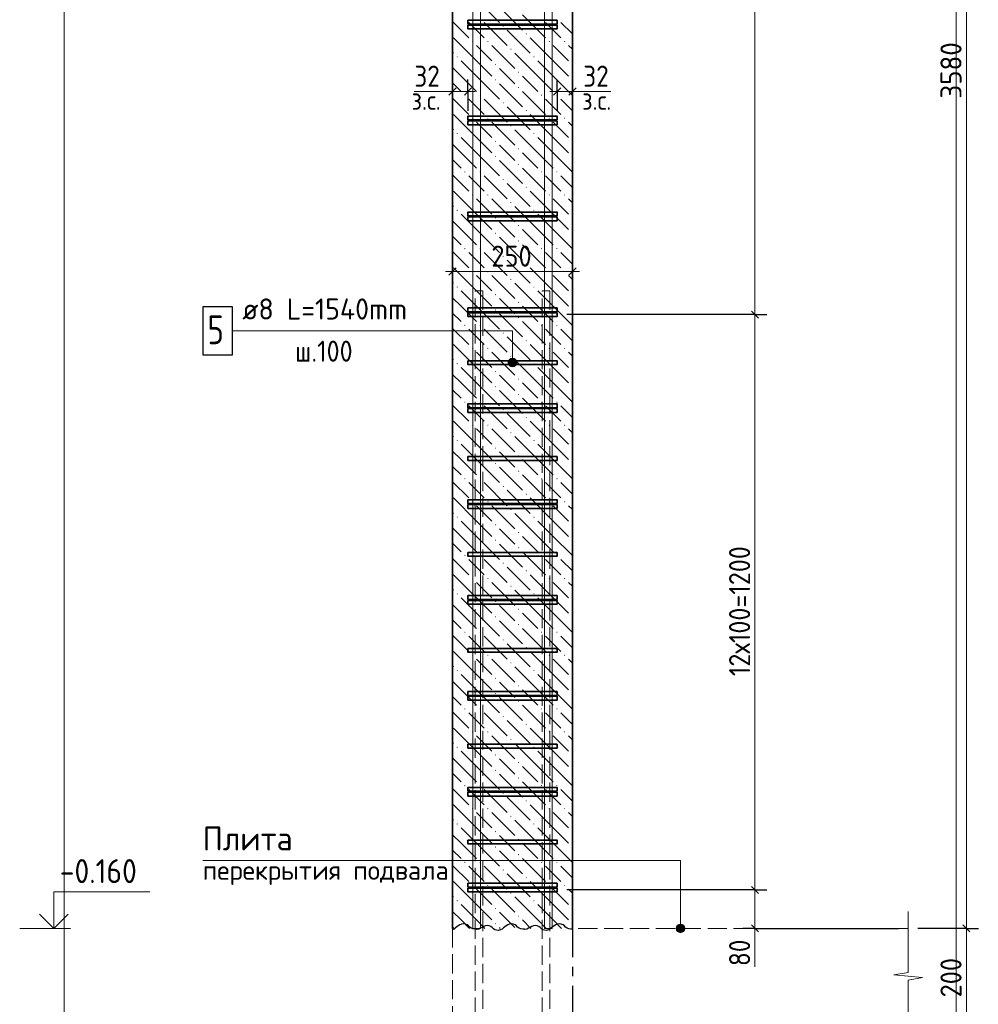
# Model space of a CAD drawing. Header units: millimetres. Extents: x 0 to 42000, y 0 to 29700.
# Tile 4 of 12: x 11348 to 21343, y 5259 to 15527. Entities that reach past the tile are written whole.
import ezdxf

# ---------------------------------------------------------------- set-up
doc = ezdxf.new("R2010")
doc.units = ezdxf.units.MM
doc.linetypes.add('______2', pattern=[270, 200, -70])
doc.linetypes.add('______5', pattern=[1100, 800, -100, 100, -100])
for name, color, linetype, lineweight in [('S1 Продольная арматура', 52, 'Continuous', 25), ('Standard', 7, 'Continuous', 25), ('Выпуски арматуры Г-обр.', 52, 'Continuous', 25), ('ЖБ Перекрытие верхний уровень', 7, 'Continuous', 18), ('Затяжка', 52, 'Continuous', 25), ('Оси', 7, '______5', 13), ('Позиционная метка диаметр_ шаг', 7, 'Continuous', 13), ('Позиционная метка линия выноска', 7, 'Continuous', 13), ('Примечания', 7, 'Continuous', 13), ('Размерная выноска', 7, 'Continuous', 13), ('Размерная линия_ общее', 7, 'Continuous', 13), ('Хомут', 52, 'Continuous', 25)]:
    doc.layers.add(name, color=color, linetype=linetype, lineweight=lineweight)
doc.layers.add('ЖБ Пилон', color=7, linetype='______2', lineweight=13, true_color=0xa0a0a0)
doc.styles.add('ISOCPEUR', font='txt')

msp = doc.modelspace()

# ---------------------------------------------------------------- hatches: boundary and pattern name
at = {"layer": 'ЖБ Пилон', "linetype": 'Continuous', "lineweight": 18, "transparency": 33554687}
for points in [[(16383, 15459), (16390, 15466), (16396, 15459), (16390, 15453)], [(16063, 15299), (16070, 15306), (16076, 15299), (16070, 15293)], [(16223, 15299), (16230, 15306), (16236, 15299), (16230, 15293)], [(16623, 15379), (16630, 15386), (16636, 15379), (16630, 15373)], [(16863, 15299), (16870, 15306), (16876, 15299), (16870, 15293)], [(17023, 15299), (17030, 15306), (17036, 15299), (17030, 15293)], [(16463, 15219), (16470, 15226), (16476, 15219), (16470, 15213)], [(15903, 15139), (15910, 15146), (15916, 15139), (15910, 15133)], [(16703, 15139), (16710, 15146), (16716, 15139), (16710, 15133)], [(16303, 15059), (16310, 15066), (16316, 15059), (16310, 15053)], [(17103, 15059), (17110, 15066), (17111, 15064), (17111, 15054), (17110, 15053)], [(16303, 14899), (16310, 14906), (16316, 14899), (16310, 14893)], [(16543, 14979), (16550, 14986), (16556, 14979), (16550, 14973)], [(17103, 14899), (17110, 14906), (17111, 14904), (17111, 14894), (17110, 14893)], [(16543, 14819), (16550, 14826), (16556, 14819), (16550, 14813)], [(15983, 14739), (15990, 14746), (15996, 14739), (15990, 14733)], [(16143, 14739), (16150, 14746), (16156, 14739), (16150, 14733)], [(16783, 14739), (16790, 14746), (16796, 14739), (16790, 14733)], [(16943, 14739), (16950, 14746), (16956, 14739), (16950, 14733)], [(16383, 14659), (16390, 14666), (16396, 14659), (16390, 14653)], [(16623, 14579), (16630, 14586), (16636, 14579), (16630, 14573)], [(16063, 14499), (16070, 14506), (16076, 14499), (16070, 14493)], [(16223, 14499), (16230, 14506), (16236, 14499), (16230, 14493)], [(16863, 14499), (16870, 14506), (16876, 14499), (16870, 14493)], [(17023, 14499), (17030, 14506), (17036, 14499), (17030, 14493)], [(16463, 14419), (16470, 14426), (16476, 14419), (16470, 14413)], [(15903, 14339), (15910, 14346), (15916, 14339), (15910, 14333)], [(16703, 14339), (16710, 14346), (16716, 14339), (16710, 14333)], [(16303, 14259), (16310, 14266), (16316, 14259), (16310, 14253)], [(16543, 14179), (16550, 14186), (16556, 14179), (16550, 14173)], [(17103, 14259), (17110, 14266), (17111, 14264), (17111, 14254), (17110, 14253)], [(16303, 14099), (16310, 14106), (16316, 14099), (16310, 14093)], [(17103, 14099), (17110, 14106), (17111, 14104), (17111, 14094), (17110, 14093)], [(16543, 14019), (16550, 14026), (16556, 14019), (16550, 14013)], [(15983, 13939), (15990, 13946), (15996, 13939), (15990, 13933)], [(16143, 13939), (16150, 13946), (16156, 13939), (16150, 13933)], [(16383, 13859), (16390, 13866), (16396, 13859), (16390, 13853)], [(16783, 13939), (16790, 13946), (16796, 13939), (16790, 13933)], [(16943, 13939), (16950, 13946), (16956, 13939), (16950, 13933)], [(16623, 13779), (16630, 13786), (16636, 13779), (16630, 13773)], [(16063, 13699), (16070, 13706), (16076, 13699), (16070, 13693)], [(16223, 13699), (16230, 13706), (16236, 13699), (16230, 13693)], [(16863, 13699), (16870, 13706), (16876, 13699), (16870, 13693)], [(17023, 13699), (17030, 13706), (17036, 13699), (17030, 13693)], [(16463, 13619), (16470, 13626), (16476, 13619), (16470, 13613)], [(15903, 13539), (15910, 13546), (15916, 13539), (15910, 13533)], [(16303, 13459), (16310, 13466), (16316, 13459), (16310, 13453)], [(16703, 13539), (16710, 13546), (16716, 13539), (16710, 13533)], [(17103, 13459), (17110, 13466), (17111, 13464), (17111, 13454), (17110, 13453)], [(16543, 13379), (16550, 13386), (16556, 13379), (16550, 13373)], [(16303, 13299), (16310, 13306), (16316, 13299), (16310, 13293)], [(17103, 13299), (17110, 13306), (17111, 13304), (17111, 13294), (17110, 13293)], [(15983, 13139), (15990, 13146), (15996, 13139), (15990, 13133)], [(16143, 13139), (16150, 13146), (16156, 13139), (16150, 13133)], [(16543, 13219), (16550, 13226), (16556, 13219), (16550, 13213)], [(16783, 13139), (16790, 13146), (16796, 13139), (16790, 13133)], [(16943, 13139), (16950, 13146), (16956, 13139), (16950, 13133)], [(16383, 13059), (16390, 13066), (16396, 13059), (16390, 13053)], [(16623, 12979), (16630, 12986), (16636, 12979), (16630, 12973)], [(16063, 12899), (16070, 12906), (16076, 12899), (16070, 12893)], [(16223, 12899), (16230, 12906), (16236, 12899), (16230, 12893)], [(16863, 12899), (16870, 12906), (16876, 12899), (16870, 12893)], [(17023, 12899), (17030, 12906), (17036, 12899), (17030, 12893)], [(15903, 12739), (15910, 12746), (15916, 12739), (15910, 12733)], [(16463, 12819), (16470, 12826), (16476, 12819), (16470, 12813)], [(16703, 12739), (16710, 12746), (16716, 12739), (16710, 12733)], [(16303, 12659), (16310, 12666), (16316, 12659), (16310, 12653)], [(17103, 12659), (17110, 12666), (17111, 12664), (17111, 12654), (17110, 12653)], [(16543, 12579), (16550, 12586), (16556, 12579), (16550, 12573)], [(16303, 12499), (16310, 12506), (16316, 12499), (16310, 12493)], [(16543, 12419), (16550, 12426), (16556, 12419), (16550, 12413)], [(17103, 12499), (17110, 12506), (17111, 12504), (17111, 12494), (17110, 12493)], [(15983, 12339), (15990, 12346), (15996, 12339), (15990, 12333)], [(16143, 12339), (16150, 12346), (16156, 12339), (16150, 12333)], [(16783, 12339), (16790, 12346), (16796, 12339), (16790, 12333)], [(16943, 12339), (16950, 12346), (16956, 12339), (16950, 12333)], [(16383, 12259), (16390, 12266), (16396, 12259), (16390, 12253)], [(16623, 12179), (16630, 12186), (16636, 12179), (16630, 12173)], [(16063, 12099), (16070, 12106), (16076, 12099), (16070, 12093)], [(16223, 12099), (16230, 12106), (16236, 12099), (16230, 12093)], [(16463, 12019), (16470, 12026), (16476, 12019), (16470, 12013)], [(16863, 12099), (16870, 12106), (16876, 12099), (16870, 12093)], [(17023, 12099), (17030, 12106), (17036, 12099), (17030, 12093)], [(15903, 11939), (15910, 11946), (15916, 11939), (15910, 11933)], [(16703, 11939), (16710, 11946), (16716, 11939), (16710, 11933)], [(16303, 11859), (16310, 11866), (16316, 11859), (16310, 11853)], [(17103, 11859), (17110, 11866), (17111, 11864), (17111, 11854), (17110, 11853)], [(16303, 11699), (16310, 11706), (16316, 11699), (16310, 11693)], [(16543, 11779), (16550, 11786), (16556, 11779), (16550, 11773)], [(17103, 11699), (17110, 11706), (17111, 11704), (17111, 11694), (17110, 11693)], [(16543, 11619), (16550, 11626), (16556, 11619), (16550, 11613)], [(15983, 11539), (15990, 11546), (15996, 11539), (15990, 11533)], [(16143, 11539), (16150, 11546), (16156, 11539), (16150, 11533)], [(16783, 11539), (16790, 11546), (16796, 11539), (16790, 11533)], [(16943, 11539), (16950, 11546), (16956, 11539), (16950, 11533)], [(16383, 11459), (16390, 11466), (16396, 11459), (16390, 11453)], [(16063, 11299), (16070, 11306), (16076, 11299), (16070, 11293)], [(16223, 11299), (16230, 11306), (16236, 11299), (16230, 11293)], [(16623, 11379), (16630, 11386), (16636, 11379), (16630, 11373)], [(16863, 11299), (16870, 11306), (16876, 11299), (16870, 11293)], [(17023, 11299), (17030, 11306), (17036, 11299), (17030, 11293)], [(16463, 11219), (16470, 11226), (16476, 11219), (16470, 11213)], [(15903, 11139), (15910, 11146), (15916, 11139), (15910, 11133)], [(16703, 11139), (16710, 11146), (16716, 11139), (16710, 11133)], [(16303, 11059), (16310, 11066), (16316, 11059), (16310, 11053)], [(17103, 11059), (17110, 11066), (17111, 11064), (17111, 11054), (17110, 11053)], [(16303, 10899), (16310, 10906), (16316, 10899), (16310, 10893)], [(16543, 10979), (16550, 10986), (16556, 10979), (16550, 10973)], [(17103, 10899), (17110, 10906), (17111, 10904), (17111, 10894), (17110, 10893)], [(16543, 10819), (16550, 10826), (16556, 10819), (16550, 10813)], [(15983, 10739), (15990, 10746), (15996, 10739), (15990, 10733)], [(16143, 10739), (16150, 10746), (16156, 10739), (16150, 10733)], [(16783, 10739), (16790, 10746), (16796, 10739), (16790, 10733)], [(16943, 10739), (16950, 10746), (16956, 10739), (16950, 10733)], [(16383, 10659), (16390, 10666), (16396, 10659), (16390, 10653)], [(16623, 10579), (16630, 10586), (16636, 10579), (16630, 10573)], [(16063, 10499), (16070, 10506), (16076, 10499), (16070, 10493)], [(16223, 10499), (16230, 10506), (16236, 10499), (16230, 10493)], [(16863, 10499), (16870, 10506), (16876, 10499), (16870, 10493)], [(17023, 10499), (17030, 10506), (17036, 10499), (17030, 10493)], [(16463, 10419), (16470, 10426), (16476, 10419), (16470, 10413)], [(15903, 10339), (15910, 10346), (15916, 10339), (15910, 10333)], [(16703, 10339), (16710, 10346), (16716, 10339), (16710, 10333)], [(16303, 10259), (16310, 10266), (16316, 10259), (16310, 10253)], [(16543, 10179), (16550, 10186), (16556, 10179), (16550, 10173)], [(17103, 10259), (17110, 10266), (17111, 10264), (17111, 10254), (17110, 10253)], [(16303, 10099), (16310, 10106), (16316, 10099), (16310, 10093)], [(17103, 10099), (17110, 10106), (17111, 10104), (17111, 10094), (17110, 10093)], [(16543, 10019), (16550, 10026), (16556, 10019), (16550, 10013)], [(15983, 9939), (15990, 9946), (15996, 9939), (15990, 9933)], [(16143, 9939), (16150, 9946), (16156, 9939), (16150, 9933)], [(16383, 9859), (16390, 9866), (16396, 9859), (16390, 9853)], [(16783, 9939), (16790, 9946), (16796, 9939), (16790, 9933)], [(16943, 9939), (16950, 9946), (16956, 9939), (16950, 9933)], [(16623, 9779), (16630, 9786), (16636, 9779), (16630, 9773)], [(16063, 9699), (16070, 9706), (16076, 9699), (16070, 9693)], [(16223, 9699), (16230, 9706), (16236, 9699), (16230, 9693)], [(16863, 9699), (16870, 9706), (16876, 9699), (16870, 9693)], [(17023, 9699), (17030, 9706), (17036, 9699), (17030, 9693)], [(16463, 9619), (16470, 9626), (16476, 9619), (16470, 9613)], [(15903, 9539), (15910, 9546), (15916, 9539), (15910, 9533)], [(16303, 9459), (16310, 9466), (16316, 9459), (16310, 9453)], [(16703, 9539), (16710, 9546), (16716, 9539), (16710, 9533)], [(17103, 9459), (17110, 9466), (17111, 9464), (17111, 9454), (17110, 9453)], [(16543, 9379), (16550, 9386), (16556, 9379), (16550, 9373)], [(16303, 9299), (16310, 9306), (16316, 9299), (16310, 9293)], [(17103, 9299), (17110, 9306), (17111, 9304), (17111, 9294), (17110, 9293)], [(15983, 9139), (15990, 9146), (15996, 9139), (15990, 9133)], [(16143, 9139), (16150, 9146), (16156, 9139), (16150, 9133)], [(16543, 9219), (16550, 9226), (16556, 9219), (16550, 9213)], [(16783, 9139), (16790, 9146), (16796, 9139), (16790, 9133)], [(16943, 9139), (16950, 9146), (16956, 9139), (16950, 9133)], [(16383, 9059), (16390, 9066), (16396, 9059), (16390, 9053)], [(16623, 8979), (16630, 8986), (16636, 8979), (16630, 8973)], [(16063, 8899), (16070, 8906), (16076, 8899), (16070, 8893)], [(16223, 8899), (16230, 8906), (16236, 8899), (16230, 8893)], [(16863, 8899), (16870, 8906), (16876, 8899), (16870, 8893)], [(17023, 8899), (17030, 8906), (17036, 8899), (17030, 8893)], [(15903, 8739), (15910, 8746), (15916, 8739), (15910, 8733)], [(16463, 8819), (16470, 8826), (16476, 8819), (16470, 8813)], [(16703, 8739), (16710, 8746), (16716, 8739), (16710, 8733)], [(16303, 8659), (16310, 8666), (16316, 8659), (16310, 8653)], [(17103, 8659), (17110, 8666), (17111, 8664), (17111, 8654), (17110, 8653)], [(16543, 8579), (16550, 8586), (16556, 8579), (16550, 8573)], [(16303, 8499), (16310, 8506), (16316, 8499), (16310, 8493)], [(16543, 8419), (16550, 8426), (16556, 8419), (16550, 8413)], [(17103, 8499), (17110, 8506), (17111, 8504), (17111, 8494), (17110, 8493)], [(15983, 8339), (15990, 8346), (15996, 8339), (15990, 8333)], [(16143, 8339), (16150, 8346), (16156, 8339), (16150, 8333)], [(16783, 8339), (16790, 8346), (16796, 8339), (16790, 8333)], [(16943, 8339), (16950, 8346), (16956, 8339), (16950, 8333)], [(16383, 8259), (16390, 8266), (16396, 8259), (16390, 8253)], [(16623, 8179), (16630, 8186), (16636, 8179), (16630, 8173)], [(16063, 8099), (16070, 8106), (16076, 8099), (16070, 8093)], [(16223, 8099), (16230, 8106), (16236, 8099), (16230, 8093)], [(16463, 8019), (16470, 8026), (16476, 8019), (16470, 8013)], [(16863, 8099), (16870, 8106), (16876, 8099), (16870, 8093)], [(17023, 8099), (17030, 8106), (17036, 8099), (17030, 8093)], [(15903, 7939), (15910, 7946), (15916, 7939), (15910, 7933)], [(16703, 7939), (16710, 7946), (16716, 7939), (16710, 7933)], [(16303, 7859), (16310, 7866), (16316, 7859), (16310, 7853)], [(17103, 7859), (17110, 7866), (17111, 7864), (17111, 7854), (17110, 7853)], [(16303, 7699), (16310, 7706), (16316, 7699), (16310, 7693)], [(16543, 7779), (16550, 7786), (16556, 7779), (16550, 7773)], [(17103, 7699), (17110, 7706), (17111, 7704), (17111, 7694), (17110, 7693)], [(16543, 7619), (16550, 7626), (16556, 7619), (16550, 7613)], [(15983, 7539), (15990, 7546), (15996, 7539), (15990, 7533)], [(16143, 7539), (16150, 7546), (16156, 7539), (16150, 7533)], [(16783, 7539), (16790, 7546), (16796, 7539), (16790, 7533)], [(16943, 7539), (16950, 7546), (16956, 7539), (16950, 7533)], [(16383, 7459), (16390, 7466), (16396, 7459), (16390, 7453)], [(16063, 7299), (16070, 7306), (16076, 7299), (16070, 7293)], [(16223, 7299), (16230, 7306), (16236, 7299), (16230, 7293)], [(16623, 7379), (16630, 7386), (16636, 7379), (16630, 7373)], [(16863, 7299), (16870, 7306), (16876, 7299), (16870, 7293)], [(17023, 7299), (17030, 7306), (17036, 7299), (17030, 7293)], [(16463, 7219), (16470, 7226), (16476, 7219), (16470, 7213)], [(15903, 7139), (15910, 7146), (15916, 7139), (15910, 7133)], [(16703, 7139), (16710, 7146), (16716, 7139), (16710, 7133)], [(16303, 7059), (16310, 7066), (16316, 7059), (16310, 7053)], [(16543, 6979), (16550, 6986), (16556, 6979), (16550, 6973)], [(17103, 7059), (17110, 7066), (17111, 7064), (17111, 7054), (17110, 7053)], [(16303, 6899), (16310, 6906), (16316, 6899), (16310, 6893)], [(17103, 6899), (17110, 6906), (17111, 6904), (17111, 6894), (17110, 6893)], [(16543, 6819), (16550, 6826), (16556, 6819), (16550, 6813)], [(15983, 6739), (15990, 6746), (15996, 6739), (15990, 6733)], [(16143, 6739), (16150, 6746), (16156, 6739), (16150, 6733)], [(16783, 6739), (16790, 6746), (16796, 6739), (16790, 6733)], [(16943, 6739), (16950, 6746), (16956, 6739), (16950, 6733)], [(16383, 6659), (16390, 6666), (16396, 6659), (16390, 6653)], [(16623, 6579), (16630, 6586), (16636, 6579), (16630, 6573)], [(16063, 6499), (16070, 6506), (16076, 6499), (16070, 6493)], [(16223, 6499), (16230, 6506), (16236, 6499), (16230, 6493)], [(16863, 6499), (16870, 6506), (16876, 6499), (16870, 6493)], [(17023, 6499), (17030, 6506), (17036, 6499), (17030, 6493)], [(16463, 6419), (16470, 6426), (16476, 6419), (16470, 6413)], [(15903, 6339), (15910, 6346), (15916, 6339), (15910, 6333)], [(16303, 6259), (16310, 6266), (16316, 6259), (16310, 6253)], [(16703, 6339), (16710, 6346), (16716, 6339), (16710, 6333)], [(17103, 6259), (17110, 6266), (17111, 6264), (17111, 6254), (17110, 6253)], [(16543, 6179), (16550, 6186), (16556, 6179), (16550, 6173)], [(16303, 6099), (16310, 6106), (16316, 6099), (16310, 6093)], [(17103, 6099), (17110, 6106), (17111, 6104), (17111, 6094), (17110, 6093)]]:
    msp.add_hatch(color=7, dxfattribs=at).paths.add_polyline_path(points, flags=16)
at = {"layer": 'Позиционная метка линия выноска', "linetype": 'Continuous', "lineweight": 13, "transparency": 33554687}
for points in [[(16525, 11974), (16448, 11974), (16441, 11951)], [(16525, 11974), (16441, 11951), (16531, 11951)], [(16531, 11951), (16441, 11951), (16448, 11929)], [(16509, 11990), (16464, 11990), (16448, 11974)], [(16509, 11990), (16448, 11974), (16525, 11974)], [(16531, 11951), (16448, 11929), (16525, 11929)], [(16525, 11929), (16448, 11929), (16464, 11913)], [(16464, 11990), (16509, 11990), (16486, 11996)], [(16525, 11929), (16464, 11913), (16509, 11913)], [(16509, 11913), (16464, 11913), (16486, 11906)], [(18193, 6051), (18283, 6051), (18277, 6074)], [(18193, 6051), (18277, 6074), (18199, 6074)], [(18199, 6074), (18277, 6074), (18260, 6090)], [(18199, 6074), (18260, 6090), (18215, 6090)], [(18215, 6090), (18260, 6090), (18238, 6096)], [(18199, 6029), (18283, 6051), (18193, 6051)], [(18199, 6029), (18277, 6029), (18283, 6051)], [(18215, 6013), (18277, 6029), (18199, 6029)], [(18215, 6013), (18260, 6013), (18277, 6029)], [(18260, 6013), (18215, 6013), (18238, 6006)]]:
    msp.add_hatch(color=7, dxfattribs=at).paths.add_polyline_path(points)

# ---------------------------------------------------------------- linework, layer by layer
at = {"layer": 'S1 Продольная арматура', "color": 7, "linetype": 'Continuous', "lineweight": 18, "transparency": 33554687}
for points in [[(16071, 6051), (16071, 24382), (16078, 24432), (16096, 24484), (16123, 24532), (16156, 24572), (16195, 24605), (16243, 24632), (16296, 24649), (16346, 24656), (19651, 24656), (19651, 24576), (16351, 24576), (16314, 24571), (16276, 24558), (16241, 24539), (16212, 24515), (16189, 24487), (16169, 24452), (16157, 24414), (16151, 24376), (16151, 6051), (16071, 6051)], [(16071, 6051), (16071, 24382), (16078, 24432), (16096, 24484), (16123, 24532), (16156, 24572), (16195, 24605), (16243, 24632), (16296, 24649), (16346, 24656), (19651, 24656), (19651, 24576), (16351, 24576), (16314, 24571), (16276, 24558), (16241, 24539), (16212, 24515), (16189, 24487), (16169, 24452), (16157, 24414), (16151, 24376), (16151, 6051), (16071, 6051)], [(16071, 6051), (16071, 24382), (16078, 24432), (16096, 24484), (16123, 24532), (16156, 24572), (16195, 24605), (16243, 24632), (16296, 24649), (16346, 24656), (19651, 24656), (19651, 24576), (16351, 24576), (16314, 24571), (16276, 24558), (16241, 24539), (16212, 24515), (16189, 24487), (16169, 24452), (16157, 24414), (16151, 24376), (16151, 6051), (16071, 6051)], [(16071, 6051), (16071, 24382), (16078, 24432), (16096, 24484), (16123, 24532), (16156, 24572), (16195, 24605), (16243, 24632), (16296, 24649), (16346, 24656), (19651, 24656), (19651, 24576), (16351, 24576), (16314, 24571), (16276, 24558), (16241, 24539), (16212, 24515), (16189, 24487), (16169, 24452), (16157, 24414), (16151, 24376), (16151, 6051), (16071, 6051)], [(16071, 6051), (16071, 24382), (16078, 24432), (16096, 24484), (16123, 24532), (16156, 24572), (16195, 24605), (16243, 24632), (16296, 24649), (16346, 24656), (19651, 24656), (19651, 24576), (16351, 24576), (16314, 24571), (16276, 24558), (16241, 24539), (16212, 24515), (16189, 24487), (16169, 24452), (16157, 24414), (16151, 24376), (16151, 6051), (16071, 6051)], [(16071, 6051), (16071, 24382), (16078, 24432), (16096, 24484), (16123, 24532), (16156, 24572), (16195, 24605), (16243, 24632), (16296, 24649), (16346, 24656), (19651, 24656), (19651, 24576), (16351, 24576), (16314, 24571), (16276, 24558), (16241, 24539), (16212, 24515), (16189, 24487), (16169, 24452), (16157, 24414), (16151, 24376), (16151, 6051), (16071, 6051)], [(16821, 6051), (16821, 24282), (16828, 24332), (16846, 24384), (16873, 24432), (16906, 24472), (16945, 24505), (16993, 24532), (17046, 24549), (17096, 24556), (20501, 24556), (20501, 24476), (17101, 24476), (17064, 24471), (17026, 24458), (16991, 24439), (16962, 24415), (16939, 24387), (16919, 24352), (16907, 24314), (16901, 24276), (16901, 6051), (16821, 6051)], [(16821, 6051), (16821, 24282), (16828, 24332), (16846, 24384), (16873, 24432), (16906, 24472), (16945, 24505), (16993, 24532), (17046, 24549), (17096, 24556), (20501, 24556), (20501, 24476), (17101, 24476), (17064, 24471), (17026, 24458), (16991, 24439), (16962, 24415), (16939, 24387), (16919, 24352), (16907, 24314), (16901, 24276), (16901, 6051), (16821, 6051)], [(16821, 6051), (16821, 24282), (16828, 24332), (16846, 24384), (16873, 24432), (16906, 24472), (16945, 24505), (16993, 24532), (17046, 24549), (17096, 24556), (20501, 24556), (20501, 24476), (17101, 24476), (17064, 24471), (17026, 24458), (16991, 24439), (16962, 24415), (16939, 24387), (16919, 24352), (16907, 24314), (16901, 24276), (16901, 6051), (16821, 6051)], [(16821, 6051), (16821, 24282), (16828, 24332), (16846, 24384), (16873, 24432), (16906, 24472), (16945, 24505), (16993, 24532), (17046, 24549), (17096, 24556), (20501, 24556), (20501, 24476), (17101, 24476), (17064, 24471), (17026, 24458), (16991, 24439), (16962, 24415), (16939, 24387), (16919, 24352), (16907, 24314), (16901, 24276), (16901, 6051), (16821, 6051)], [(16821, 6051), (16821, 24282), (16828, 24332), (16846, 24384), (16873, 24432), (16906, 24472), (16945, 24505), (16993, 24532), (17046, 24549), (17096, 24556), (20501, 24556), (20501, 24476), (17101, 24476), (17064, 24471), (17026, 24458), (16991, 24439), (16962, 24415), (16939, 24387), (16919, 24352), (16907, 24314), (16901, 24276), (16901, 6051), (16821, 6051)], [(16821, 6051), (16821, 24282), (16828, 24332), (16846, 24384), (16873, 24432), (16906, 24472), (16945, 24505), (16993, 24532), (17046, 24549), (17096, 24556), (20501, 24556), (20501, 24476), (17101, 24476), (17064, 24471), (17026, 24458), (16991, 24439), (16962, 24415), (16939, 24387), (16919, 24352), (16907, 24314), (16901, 24276), (16901, 6051), (16821, 6051)]]:
    msp.add_lwpolyline(points, dxfattribs=at)
at = {"layer": 'Standard', "color": 7, "linetype": 'Continuous', "lineweight": -3, "transparency": 33554687}
for p, q in [((15861, 14778), (15861, 14903)), ((16021, 14778), (16021, 14903)), ((16951, 14778), (16951, 14903)), ((17111, 14778), (17111, 14903)), ((15861, 14778), (15861, 14653)), ((15861, 14778), (15861, 14778)), ((16021, 14778), (16021, 14653)), ((16021, 14778), (16021, 14576)), ((16951, 14778), (16951, 14653)), ((16951, 14778), (16951, 14576)), ((17111, 14778), (17111, 14653)), ((17111, 14778), (17111, 14778)), ((15861, 12901), (15861, 13026)), ((17111, 12901), (17111, 13026)), ((15861, 12901), (15861, 12776)), ((15861, 12901), (15861, 12901)), ((17111, 12901), (17111, 12776)), ((17111, 12901), (17111, 12901))]:
    msp.add_line(p, q, dxfattribs=at)
at = {"layer": 'Standard', "color": 7, "linetype": 'Continuous', "lineweight": 25, "transparency": 33554687}
for p, q in [((15899, 14815), (15824, 14740)), ((16059, 14815), (15984, 14740)), ((16914, 14740), (16989, 14815)), ((17074, 14740), (17149, 14815)), ((15824, 12864), (15899, 12939)), ((17074, 12864), (17149, 12939))]:
    msp.add_line(p, q, dxfattribs=at)
at = {"layer": 'Standard', "color": 7, "linetype": 'Continuous', "lineweight": 13, "transparency": 33554687}
for p, q in [((15861, 14778), (15786, 14778)), ((16021, 14778), (15861, 14778)), ((16021, 14778), (16096, 14778)), ((16951, 14778), (16876, 14778)), ((16951, 14778), (17111, 14778)), ((17111, 14778), (17186, 14778)), ((15861, 12901), (15786, 12901)), ((15861, 12901), (17111, 12901)), ((17111, 12901), (17186, 12901)), ((11348, 6051), (11878, 6051))]:
    msp.add_line(p, q, dxfattribs=at)
at = {"layer": 'Standard', "color": 254, "linetype": 'Continuous', "lineweight": 13, "true_color": 0xc4c4ff, "transparency": 33554687}
msp.add_lwpolyline([(11811, 3051), (21111, 3051), (21111, 26732), (11811, 26732), (11811, 3051)], dxfattribs=at)
at = {"layer": 'Standard', "color": 7, "linetype": 'Continuous', "lineweight": 13, "transparency": 33554687}
msp.add_lwpolyline([(11704, 6051), (11704, 6431), (12704, 6431)], dxfattribs=at)
at = {"layer": 'Standard', "color": 7, "linetype": 'Continuous', "lineweight": 35, "transparency": 33554687}
msp.add_lwpolyline([(11556, 6200), (11704, 6051), (11852, 6200)], dxfattribs=at)
at = {"layer": 'Выпуски арматуры Г-обр.', "color": 7, "linetype": '______2', "lineweight": 13, "transparency": 33554687}
for points in [[(16096, 3511), (16096, 12701), (16176, 12701), (16176, 3511), (16096, 3511)], [(16096, 3511), (16096, 12701), (16176, 12701), (16176, 3511), (16096, 3511)], [(16096, 3511), (16096, 12701), (16176, 12701), (16176, 3511), (16096, 3511)], [(16096, 3511), (16096, 12701), (16176, 12701), (16176, 3511), (16096, 3511)], [(16096, 3511), (16096, 12701), (16176, 12701), (16176, 3511), (16096, 3511)], [(16096, 3511), (16096, 12701), (16176, 12701), (16176, 3511), (16096, 3511)], [(16796, 3511), (16796, 12701), (16876, 12701), (16876, 3511), (16796, 3511)], [(16796, 3511), (16796, 12701), (16876, 12701), (16876, 3511), (16796, 3511)], [(16796, 3511), (16796, 12701), (16876, 12701), (16876, 3511), (16796, 3511)], [(16796, 3511), (16796, 12701), (16876, 12701), (16876, 3511), (16796, 3511)], [(16796, 3511), (16796, 12701), (16876, 12701), (16876, 3511), (16796, 3511)], [(16796, 3511), (16796, 12701), (16876, 12701), (16876, 3511), (16796, 3511)]]:
    msp.add_lwpolyline(points, dxfattribs=at)
at = {"layer": 'ЖБ Перекрытие верхний уровень', "color": 7, "linetype": '______2', "lineweight": 18, "transparency": 33554687}
for p, q in [((15861, 6051), (15861, 5051)), ((20611, 6051), (17111, 6051))]:
    msp.add_line(p, q, dxfattribs=at)
at = {"layer": 'ЖБ Пилон', "color": 7, "linetype": 'Continuous', "lineweight": 35, "transparency": 33554687}
for p, q in [((15861, 23951), (15861, 6051)), ((17111, 6051), (17111, 23951))]:
    msp.add_line(p, q, dxfattribs=at)
at = {"layer": 'ЖБ Пилон', "color": 9, "linetype": 'Continuous', "lineweight": 18, "true_color": 0xc7c7c7, "transparency": 33554687}
for p, q in [((16110, 15739), (16350, 15499)), ((16350, 15659), (16590, 15419)), ((15861, 15508), (16030, 15339)), ((16590, 15579), (16830, 15339)), ((16110, 15419), (16030, 15499)), ((16190, 15339), (16110, 15419)), ((16190, 15499), (16430, 15259)), ((16430, 15419), (16670, 15179)), ((16910, 15419), (16830, 15499)), ((16990, 15339), (16910, 15419)), ((16990, 15499), (17111, 15378)), ((16110, 15099), (15870, 15339)), ((16910, 15099), (16670, 15339)), ((16110, 15259), (16270, 15099)), ((16270, 15259), (16510, 15019)), ((16910, 15259), (17070, 15099)), ((17070, 15259), (17111, 15218)), ((15861, 15188), (15870, 15179)), ((15950, 15099), (16110, 14939)), ((16110, 15099), (16270, 14939)), ((16750, 14939), (16510, 15179)), ((16750, 15099), (16910, 14939)), ((16910, 15099), (17070, 14939)), ((15950, 14939), (15861, 15028)), ((16430, 14939), (16350, 15019)), ((15950, 14939), (16110, 14779)), ((16110, 14939), (16350, 14699)), ((16510, 14859), (16430, 14939)), ((16590, 14939), (16750, 14779)), ((16750, 14939), (16910, 14779)), ((16910, 14939), (17111, 14738)), ((15861, 14868), (15950, 14779)), ((16350, 14859), (16590, 14619)), ((15861, 14708), (16030, 14539)), ((16110, 14619), (16030, 14699)), ((16190, 14699), (16430, 14459)), ((16590, 14779), (16830, 14539)), ((16910, 14619), (16830, 14699)), ((16990, 14699), (17111, 14578)), ((16190, 14539), (16110, 14619)), ((16430, 14619), (16670, 14379)), ((16990, 14539), (16910, 14619)), ((16110, 14299), (15870, 14539)), ((16910, 14299), (16670, 14539)), ((15861, 14388), (15870, 14379)), ((16110, 14459), (16270, 14299)), ((16270, 14459), (16510, 14219)), ((16750, 14139), (16510, 14379)), ((16910, 14459), (17070, 14299)), ((17070, 14459), (17111, 14418)), ((15950, 14299), (16110, 14139)), ((16110, 14299), (16270, 14139)), ((16750, 14299), (16910, 14139)), ((16910, 14299), (17070, 14139)), ((15950, 14139), (15861, 14228)), ((16430, 14139), (16350, 14219)), ((15861, 14068), (15950, 13979)), ((15950, 14139), (16110, 13979)), ((16110, 14139), (16350, 13899)), ((16510, 14059), (16430, 14139)), ((16590, 14139), (16750, 13979)), ((16750, 14139), (16910, 13979)), ((16910, 14139), (17111, 13938)), ((16350, 14059), (16590, 13819)), ((16590, 13979), (16830, 13739)), ((15861, 13908), (16030, 13739)), ((16110, 13819), (16030, 13899)), ((16190, 13899), (16430, 13659)), ((16910, 13819), (16830, 13899)), ((16990, 13899), (17111, 13778)), ((16190, 13739), (16110, 13819)), ((16430, 13819), (16670, 13579)), ((16990, 13739), (16910, 13819)), ((16110, 13499), (15870, 13739)), ((16110, 13659), (16270, 13499)), ((16270, 13659), (16510, 13419)), ((16910, 13499), (16670, 13739)), ((16910, 13659), (17070, 13499)), ((17070, 13659), (17111, 13618)), ((15861, 13588), (15870, 13579)), ((16750, 13339), (16510, 13579)), ((15950, 13499), (16110, 13339)), ((16110, 13499), (16270, 13339)), ((16750, 13499), (16910, 13339)), ((16910, 13499), (17070, 13339)), ((15950, 13339), (15861, 13428)), ((16430, 13339), (16350, 13419)), ((15861, 13268), (15950, 13179)), ((15950, 13339), (16110, 13179)), ((16110, 13339), (16350, 13099)), ((16350, 13259), (16590, 13019)), ((16510, 13259), (16430, 13339)), ((16590, 13339), (16750, 13179)), ((16750, 13339), (16910, 13179)), ((16910, 13339), (17111, 13138)), ((16590, 13179), (16830, 12939)), ((15861, 13108), (16030, 12939)), ((16110, 13019), (16030, 13099)), ((16190, 13099), (16430, 12859)), ((16910, 13019), (16830, 13099)), ((16990, 13099), (17111, 12978)), ((16110, 12699), (15870, 12939)), ((16190, 12939), (16110, 13019)), ((16430, 13019), (16670, 12779)), ((16910, 12699), (16670, 12939)), ((16990, 12939), (16910, 13019)), ((16110, 12859), (16270, 12699)), ((16270, 12859), (16510, 12619)), ((16910, 12859), (17070, 12699)), ((17070, 12859), (17111, 12818)), ((15861, 12788), (15870, 12779)), ((16750, 12539), (16510, 12779)), ((15950, 12699), (16110, 12539)), ((16110, 12699), (16270, 12539)), ((16750, 12699), (16910, 12539)), ((16910, 12699), (17070, 12539)), ((15950, 12539), (15861, 12628)), ((15950, 12539), (16110, 12379)), ((16110, 12539), (16350, 12299)), ((16430, 12539), (16350, 12619)), ((16510, 12459), (16430, 12539)), ((16590, 12539), (16750, 12379)), ((16750, 12539), (16910, 12379)), ((16910, 12539), (17111, 12338)), ((15861, 12468), (15950, 12379)), ((16350, 12459), (16590, 12219)), ((16590, 12379), (16830, 12139)), ((15861, 12308), (16030, 12139)), ((16110, 12219), (16030, 12299)), ((16190, 12139), (16110, 12219)), ((16190, 12299), (16430, 12059)), ((16430, 12219), (16670, 11979)), ((16910, 12219), (16830, 12299)), ((16990, 12139), (16910, 12219)), ((16990, 12299), (17111, 12178)), ((16110, 11899), (15870, 12139)), ((16910, 11899), (16670, 12139)), ((16110, 12059), (16270, 11899)), ((16270, 12059), (16510, 11819)), ((16910, 12059), (17070, 11899)), ((17070, 12059), (17111, 12018)), ((15861, 11988), (15870, 11979)), ((16750, 11739), (16510, 11979)), ((15950, 11739), (15861, 11828)), ((15950, 11899), (16110, 11739)), ((16110, 11899), (16270, 11739)), ((16430, 11739), (16350, 11819)), ((16750, 11899), (16910, 11739)), ((16910, 11899), (17070, 11739)), ((15950, 11739), (16110, 11579)), ((16110, 11739), (16350, 11499)), ((16510, 11659), (16430, 11739)), ((16590, 11739), (16750, 11579)), ((16750, 11739), (16910, 11579)), ((16910, 11739), (17111, 11538)), ((15861, 11668), (15950, 11579)), ((16350, 11659), (16590, 11419)), ((15861, 11508), (16030, 11339)), ((16590, 11579), (16830, 11339)), ((16110, 11419), (16030, 11499)), ((16190, 11339), (16110, 11419)), ((16190, 11499), (16430, 11259)), ((16430, 11419), (16670, 11179)), ((16910, 11419), (16830, 11499)), ((16990, 11339), (16910, 11419)), ((16990, 11499), (17111, 11378)), ((16110, 11099), (15870, 11339)), ((16910, 11099), (16670, 11339)), ((16110, 11259), (16270, 11099)), ((16270, 11259), (16510, 11019)), ((16910, 11259), (17070, 11099)), ((17070, 11259), (17111, 11218)), ((15861, 11188), (15870, 11179)), ((15950, 11099), (16110, 10939)), ((16110, 11099), (16270, 10939)), ((16750, 10939), (16510, 11179)), ((16750, 11099), (16910, 10939)), ((16910, 11099), (17070, 10939)), ((15950, 10939), (15861, 11028)), ((16430, 10939), (16350, 11019)), ((15950, 10939), (16110, 10779)), ((16110, 10939), (16350, 10699)), ((16510, 10859), (16430, 10939)), ((16590, 10939), (16750, 10779)), ((16750, 10939), (16910, 10779)), ((16910, 10939), (17111, 10738)), ((15861, 10868), (15950, 10779)), ((16350, 10859), (16590, 10619)), ((15861, 10708), (16030, 10539)), ((16110, 10619), (16030, 10699)), ((16190, 10699), (16430, 10459)), ((16590, 10779), (16830, 10539)), ((16910, 10619), (16830, 10699)), ((16990, 10699), (17111, 10578)), ((16190, 10539), (16110, 10619)), ((16430, 10619), (16670, 10379)), ((16990, 10539), (16910, 10619)), ((16110, 10299), (15870, 10539)), ((16910, 10299), (16670, 10539)), ((15861, 10388), (15870, 10379)), ((16110, 10459), (16270, 10299)), ((16270, 10459), (16510, 10219)), ((16750, 10139), (16510, 10379)), ((16910, 10459), (17070, 10299)), ((17070, 10459), (17111, 10418)), ((15950, 10299), (16110, 10139)), ((16110, 10299), (16270, 10139)), ((16750, 10299), (16910, 10139)), ((16910, 10299), (17070, 10139)), ((15950, 10139), (15861, 10228)), ((16430, 10139), (16350, 10219)), ((15861, 10068), (15950, 9979)), ((15950, 10139), (16110, 9979)), ((16110, 10139), (16350, 9899)), ((16510, 10059), (16430, 10139)), ((16590, 10139), (16750, 9979)), ((16750, 10139), (16910, 9979)), ((16910, 10139), (17111, 9938)), ((16350, 10059), (16590, 9819)), ((16590, 9979), (16830, 9739)), ((15861, 9908), (16030, 9739)), ((16110, 9819), (16030, 9899)), ((16190, 9899), (16430, 9659)), ((16910, 9819), (16830, 9899)), ((16990, 9899), (17111, 9778)), ((16190, 9739), (16110, 9819)), ((16430, 9819), (16670, 9579)), ((16990, 9739), (16910, 9819)), ((16110, 9499), (15870, 9739)), ((16110, 9659), (16270, 9499)), ((16270, 9659), (16510, 9419)), ((16910, 9499), (16670, 9739)), ((16910, 9659), (17070, 9499)), ((17070, 9659), (17111, 9618)), ((15861, 9588), (15870, 9579)), ((16750, 9339), (16510, 9579)), ((15950, 9499), (16110, 9339)), ((16110, 9499), (16270, 9339)), ((16750, 9499), (16910, 9339)), ((16910, 9499), (17070, 9339)), ((15950, 9339), (15861, 9428)), ((16430, 9339), (16350, 9419)), ((15861, 9268), (15950, 9179)), ((15950, 9339), (16110, 9179)), ((16110, 9339), (16350, 9099)), ((16350, 9259), (16590, 9019)), ((16510, 9259), (16430, 9339)), ((16590, 9339), (16750, 9179)), ((16750, 9339), (16910, 9179)), ((16910, 9339), (17111, 9138)), ((16590, 9179), (16830, 8939)), ((15861, 9108), (16030, 8939)), ((16110, 9019), (16030, 9099)), ((16190, 9099), (16430, 8859)), ((16910, 9019), (16830, 9099)), ((16990, 9099), (17111, 8978)), ((16110, 8699), (15870, 8939)), ((16190, 8939), (16110, 9019)), ((16430, 9019), (16670, 8779)), ((16910, 8699), (16670, 8939)), ((16990, 8939), (16910, 9019)), ((16110, 8859), (16270, 8699)), ((16270, 8859), (16510, 8619)), ((16910, 8859), (17070, 8699)), ((17070, 8859), (17111, 8818)), ((15861, 8788), (15870, 8779)), ((16750, 8539), (16510, 8779)), ((15950, 8539), (15861, 8628)), ((15950, 8699), (16110, 8539)), ((16110, 8699), (16270, 8539)), ((16750, 8699), (16910, 8539)), ((16910, 8699), (17070, 8539)), ((15950, 8539), (16110, 8379)), ((16110, 8539), (16350, 8299)), ((16430, 8539), (16350, 8619)), ((16510, 8459), (16430, 8539)), ((16590, 8539), (16750, 8379)), ((16750, 8539), (16910, 8379)), ((16910, 8539), (17111, 8338)), ((15861, 8468), (15950, 8379)), ((16350, 8459), (16590, 8219)), ((16590, 8379), (16830, 8139)), ((15861, 8308), (16030, 8139)), ((16110, 8219), (16030, 8299)), ((16190, 8139), (16110, 8219)), ((16190, 8299), (16430, 8059)), ((16430, 8219), (16670, 7979)), ((16910, 8219), (16830, 8299)), ((16990, 8139), (16910, 8219)), ((16990, 8299), (17111, 8178)), ((16110, 7899), (15870, 8139)), ((16910, 7899), (16670, 8139)), ((16110, 8059), (16270, 7899)), ((16270, 8059), (16510, 7819)), ((16910, 8059), (17070, 7899)), ((17070, 8059), (17111, 8018)), ((15861, 7988), (15870, 7979)), ((16750, 7739), (16510, 7979)), ((15950, 7739), (15861, 7828)), ((15950, 7899), (16110, 7739)), ((16110, 7899), (16270, 7739)), ((16430, 7739), (16350, 7819)), ((16750, 7899), (16910, 7739)), ((16910, 7899), (17070, 7739)), ((15950, 7739), (16110, 7579)), ((16110, 7739), (16350, 7499)), ((16510, 7659), (16430, 7739)), ((16590, 7739), (16750, 7579)), ((16750, 7739), (16910, 7579)), ((16910, 7739), (17111, 7538)), ((15861, 7668), (15950, 7579)), ((16350, 7659), (16590, 7419)), ((15861, 7508), (16030, 7339)), ((16110, 7419), (16030, 7499)), ((16190, 7499), (16430, 7259)), ((16590, 7579), (16830, 7339)), ((16910, 7419), (16830, 7499)), ((16990, 7499), (17111, 7378)), ((16190, 7339), (16110, 7419)), ((16430, 7419), (16670, 7179)), ((16990, 7339), (16910, 7419)), ((16110, 7099), (15870, 7339)), ((16910, 7099), (16670, 7339)), ((16110, 7259), (16270, 7099)), ((16270, 7259), (16510, 7019)), ((16910, 7259), (17070, 7099)), ((17070, 7259), (17111, 7218)), ((15861, 7188), (15870, 7179)), ((15950, 7099), (16110, 6939)), ((16110, 7099), (16270, 6939)), ((16750, 6939), (16510, 7179)), ((16750, 7099), (16910, 6939)), ((16910, 7099), (17070, 6939)), ((15950, 6939), (15861, 7028)), ((16430, 6939), (16350, 7019)), ((15950, 6939), (16110, 6779)), ((16110, 6939), (16350, 6699)), ((16510, 6859), (16430, 6939)), ((16590, 6939), (16750, 6779)), ((16750, 6939), (16910, 6779)), ((16910, 6939), (17111, 6738)), ((15861, 6868), (15950, 6779)), ((16350, 6859), (16590, 6619)), ((16590, 6779), (16830, 6539)), ((15861, 6708), (16030, 6539)), ((16110, 6619), (16030, 6699)), ((16190, 6699), (16430, 6459)), ((16910, 6619), (16830, 6699)), ((16990, 6699), (17111, 6578)), ((16190, 6539), (16110, 6619)), ((16430, 6619), (16670, 6379)), ((16990, 6539), (16910, 6619)), ((16110, 6299), (15870, 6539)), ((16910, 6299), (16670, 6539)), ((15861, 6388), (15870, 6379)), ((16110, 6459), (16270, 6299)), ((16270, 6459), (16510, 6219)), ((16750, 6139), (16510, 6379)), ((16910, 6459), (17070, 6299)), ((17070, 6459), (17111, 6418)), ((15950, 6299), (16110, 6139)), ((16110, 6299), (16270, 6139)), ((16750, 6299), (16910, 6139)), ((16910, 6299), (17070, 6139)), ((15950, 6139), (15861, 6228)), ((16430, 6139), (16350, 6219)), ((15861, 6068), (15878, 6051)), ((15950, 6139), (16038, 6051)), ((16110, 6139), (16198, 6051)), ((16350, 6059), (16358, 6051)), ((16510, 6059), (16430, 6139)), ((16590, 6139), (16678, 6051)), ((16750, 6139), (16838, 6051)), ((16910, 6139), (16998, 6051))]:
    msp.add_line(p, q, dxfattribs=at)
at = {"layer": 'Затяжка', "color": 7, "linetype": 'Continuous', "lineweight": 35, "transparency": 33554687}
for points in [[(16951, 15481), (16021, 15481), (16021, 15521), (16951, 15521), (16951, 15481)], [(16951, 15481), (16021, 15481), (16021, 15521), (16951, 15521), (16951, 15481)], [(16951, 14481), (16021, 14481), (16021, 14521), (16951, 14521), (16951, 14481)], [(16951, 14481), (16021, 14481), (16021, 14521), (16951, 14521), (16951, 14481)], [(16951, 13481), (16021, 13481), (16021, 13521), (16951, 13521), (16951, 13481)], [(16951, 13481), (16021, 13481), (16021, 13521), (16951, 13521), (16951, 13481)], [(16951, 12481), (16021, 12481), (16021, 12521), (16951, 12521), (16951, 12481)], [(16951, 12481), (16021, 12481), (16021, 12521), (16951, 12521), (16951, 12481)], [(16951, 11481), (16021, 11481), (16021, 11521), (16951, 11521), (16951, 11481)], [(16951, 11481), (16021, 11481), (16021, 11521), (16951, 11521), (16951, 11481)], [(16951, 10481), (16021, 10481), (16021, 10521), (16951, 10521), (16951, 10481)], [(16951, 10481), (16021, 10481), (16021, 10521), (16951, 10521), (16951, 10481)], [(16951, 9481), (16021, 9481), (16021, 9521), (16951, 9521), (16951, 9481)], [(16951, 9481), (16021, 9481), (16021, 9521), (16951, 9521), (16951, 9481)], [(16951, 8481), (16021, 8481), (16021, 8521), (16951, 8521), (16951, 8481)], [(16951, 8481), (16021, 8481), (16021, 8521), (16951, 8521), (16951, 8481)], [(16951, 7481), (16021, 7481), (16021, 7521), (16951, 7521), (16951, 7481)], [(16951, 7481), (16021, 7481), (16021, 7521), (16951, 7521), (16951, 7481)], [(16951, 6481), (16021, 6481), (16021, 6521), (16951, 6521), (16951, 6481)], [(16951, 6481), (16021, 6481), (16021, 6521), (16951, 6521), (16951, 6481)]]:
    msp.add_lwpolyline(points, dxfattribs=at)
at = {"layer": 'Оси', "color": 8, "linetype": '______5', "lineweight": -3, "transparency": 33554687}
msp.add_line((17111, 6551), (17111, 2935), dxfattribs=at)
at = {"layer": 'Позиционная метка линия выноска', "color": 7, "linetype": 'Continuous', "lineweight": 13, "transparency": 33554687}
for p, q in [((16441, 11951), (16441, 11951)), ((16486, 11996), (16486, 11996)), ((16531, 11951), (16531, 11951)), ((16486, 11906), (16486, 11906)), ((18238, 6096), (18238, 6096)), ((18193, 6051), (18193, 6051)), ((18238, 6006), (18238, 6006)), ((18283, 6051), (18283, 6051))]:
    msp.add_line(p, q, dxfattribs=at)
for points in [[(13566, 12283), (16486, 12283), (16486, 11951)], [(18238, 6051), (18238, 6757), (13256, 6757)]]:
    msp.add_lwpolyline(points, dxfattribs=at)
for centre in [(16486, 11951), (18238, 6051)]:
    msp.add_circle(centre, 45, dxfattribs=at)
at = {"layer": 'Примечания', "color": 7, "linetype": 'Continuous', "lineweight": 13, "transparency": 33554687}
for p, q in [((20611, 6226), (20611, 5592)), ((20611, 5592), (20461, 5565)), ((20461, 5565), (20761, 5538)), ((20761, 5538), (20611, 5511)), ((20611, 5511), (20611, 4876))]:
    msp.add_line(p, q, dxfattribs=at)
at = {"layer": 'Примечания', "color": 7, "linetype": 'Continuous', "lineweight": 25, "transparency": 33554687}
for points in [[(16111, 6042), (16093, 6042), (16073, 6045), (16055, 6052), (16040, 6063), (16028, 6076), (16013, 6087), (15995, 6093), (15975, 6097), (15956, 6093), (15938, 6086), (15920, 6078), (15905, 6067), (15891, 6055), (15877, 6044), (15861, 6035)], [(16611, 6042), (16593, 6042), (16573, 6045), (16555, 6052), (16540, 6063), (16528, 6076), (16513, 6087), (16495, 6093), (16475, 6097), (16456, 6093), (16438, 6086), (16420, 6078), (16405, 6067), (16391, 6055), (16377, 6044), (16360, 6035), (16341, 6030), (16321, 6031), (16302, 6036), (16287, 6047), (16274, 6059), (16260, 6071), (16243, 6079), (16223, 6081), (16204, 6076), (16186, 6069), (16169, 6060), (16152, 6052), (16135, 6044), (16115, 6040), (16111, 6040)], [(17111, 6042), (17093, 6042), (17073, 6045), (17055, 6052), (17040, 6063), (17028, 6076), (17013, 6087), (16995, 6093), (16975, 6097), (16956, 6093), (16938, 6086), (16920, 6078), (16905, 6067), (16891, 6055), (16877, 6044), (16860, 6035), (16841, 6030), (16821, 6031), (16802, 6036), (16787, 6047), (16774, 6059), (16760, 6071), (16743, 6079), (16723, 6081), (16704, 6076), (16686, 6069), (16669, 6060), (16652, 6052), (16635, 6044), (16615, 6040), (16611, 6040)]]:
    msp.add_lwpolyline(points, dxfattribs=at)
at = {"layer": 'Размерная выноска', "color": 7, "linetype": 'Continuous', "lineweight": 13, "transparency": 33554687}
for p, q in [((15861, 14778), (15461, 14778)), ((17111, 14778), (17511, 14778)), ((19014, 6051), (19014, 5651))]:
    msp.add_line(p, q, dxfattribs=at)
at = {"layer": 'Размерная линия_ общее', "color": 7, "linetype": 'Continuous', "lineweight": 13, "transparency": 33554687}
for p, q in [((21218, 23951), (21218, 6051)), ((19014, 12451), (19014, 23451)), ((19014, 6451), (19014, 12451)), ((19014, 6051), (19014, 6451)), ((19014, 6051), (19014, 5976)), ((21218, 6051), (21218, 5051))]:
    msp.add_line(p, q, dxfattribs=at)
at = {"layer": 'Размерная линия_ общее', "color": 253, "linetype": 'Continuous', "lineweight": -3, "true_color": 0xa0a0a0, "transparency": 33554687}
for p, q in [((19014, 12451), (18889, 12451)), ((19014, 12451), (19139, 12451)), ((19014, 6451), (18889, 6451)), ((19014, 6451), (19139, 6451)), ((19014, 6051), (18889, 6051)), ((19014, 6051), (19139, 6051)), ((21218, 6051), (21093, 6051)), ((21218, 6051), (21343, 6051))]:
    msp.add_line(p, q, dxfattribs=at)
at = {"layer": 'Размерная линия_ общее', "color": 7, "linetype": 'Continuous', "lineweight": 25, "transparency": 33554687}
for p, q in [((19052, 12414), (18977, 12489)), ((19052, 6414), (18977, 6489)), ((19052, 6014), (18977, 6089)), ((21180, 6089), (21255, 6014))]:
    msp.add_line(p, q, dxfattribs=at)
at = {"layer": 'Размерная линия_ общее', "color": 253, "linetype": 'Continuous', "lineweight": -3, "true_color": 0xa0a0a0, "transparency": 33554687}
for points in [[(19014, 12451), (18997, 12451), (18997, 12451), (18997, 12451), (18997, 12451), (18997, 12451), (18997, 12451), (17051, 12451)], [(19014, 6451), (18997, 6451), (18997, 6451), (18997, 6451), (18997, 6451), (18997, 6451), (18997, 6451), (18997, 6451), (18997, 6451), (17051, 6451)], [(19014, 6051), (19069, 6051), (19069, 6051), (20511, 6051)], [(21218, 6051), (21201, 6051), (21201, 6051), (20711, 6051)]]:
    msp.add_lwpolyline(points, dxfattribs=at)
at = {"layer": 'Хомут', "color": 7, "linetype": 'Continuous', "lineweight": 35, "transparency": 33554687}
for points in [[(16021, 15471), (16951, 15471), (16951, 15431), (16021, 15431), (16021, 15471)], [(16021, 15471), (16951, 15471), (16951, 15431), (16021, 15431), (16021, 15471)], [(16021, 14471), (16951, 14471), (16951, 14431), (16021, 14431), (16021, 14471)], [(16021, 14471), (16951, 14471), (16951, 14431), (16021, 14431), (16021, 14471)], [(16021, 13471), (16951, 13471), (16951, 13431), (16021, 13431), (16021, 13471)], [(16021, 13471), (16951, 13471), (16951, 13431), (16021, 13431), (16021, 13471)], [(16021, 12471), (16951, 12471), (16951, 12431), (16021, 12431), (16021, 12471)], [(16021, 12471), (16951, 12471), (16951, 12431), (16021, 12431), (16021, 12471)], [(16021, 11971), (16951, 11971), (16951, 11931), (16021, 11931), (16021, 11971)], [(16021, 11971), (16951, 11971), (16951, 11931), (16021, 11931), (16021, 11971)], [(16021, 11471), (16951, 11471), (16951, 11431), (16021, 11431), (16021, 11471)], [(16021, 11471), (16951, 11471), (16951, 11431), (16021, 11431), (16021, 11471)], [(16021, 10971), (16951, 10971), (16951, 10931), (16021, 10931), (16021, 10971)], [(16021, 10971), (16951, 10971), (16951, 10931), (16021, 10931), (16021, 10971)], [(16021, 10471), (16951, 10471), (16951, 10431), (16021, 10431), (16021, 10471)], [(16021, 10471), (16951, 10471), (16951, 10431), (16021, 10431), (16021, 10471)], [(16021, 9971), (16951, 9971), (16951, 9931), (16021, 9931), (16021, 9971)], [(16021, 9971), (16951, 9971), (16951, 9931), (16021, 9931), (16021, 9971)], [(16021, 9471), (16951, 9471), (16951, 9431), (16021, 9431), (16021, 9471)], [(16021, 9471), (16951, 9471), (16951, 9431), (16021, 9431), (16021, 9471)], [(16021, 8971), (16951, 8971), (16951, 8931), (16021, 8931), (16021, 8971)], [(16021, 8971), (16951, 8971), (16951, 8931), (16021, 8931), (16021, 8971)], [(16021, 8471), (16951, 8471), (16951, 8431), (16021, 8431), (16021, 8471)], [(16021, 8471), (16951, 8471), (16951, 8431), (16021, 8431), (16021, 8471)], [(16021, 7971), (16951, 7971), (16951, 7931), (16021, 7931), (16021, 7971)], [(16021, 7971), (16951, 7971), (16951, 7931), (16021, 7931), (16021, 7971)], [(16021, 7471), (16951, 7471), (16951, 7431), (16021, 7431), (16021, 7471)], [(16021, 7471), (16951, 7471), (16951, 7431), (16021, 7431), (16021, 7471)], [(16021, 6971), (16951, 6971), (16951, 6931), (16021, 6931), (16021, 6971)], [(16021, 6971), (16951, 6971), (16951, 6931), (16021, 6931), (16021, 6971)], [(16021, 6471), (16951, 6471), (16951, 6431), (16021, 6431), (16021, 6471)], [(16021, 6471), (16951, 6471), (16951, 6431), (16021, 6431), (16021, 6471)]]:
    msp.add_lwpolyline(points, dxfattribs=at)
at = {"layer": 'Хомут', "color": 7, "linetype": 'Continuous', "lineweight": 25, "transparency": 33554687}
msp.add_lwpolyline([(13256, 12033), (13566, 12033), (13566, 12533), (13256, 12533), (13256, 12033)], dxfattribs=at)

# ---------------------------------------------------------------- texts
at = {"layer": 'Standard', "color": 7, "linetype": 'Continuous', "lineweight": 25, "transparency": 33554687, "attachment_point": 7, "style": 'ISOCPEUR'}
for s, insert, char_height, width in [('\\W0.87;32', (15463, 14828), 220, 403.92), ('\\W0.87;32', (17224, 14828), 220, 403.93), ('\\W0.91;250', (16266, 12951), 220, 561.99), ('\\W0.90;-0.160', (11766, 6523), 250, 1011.77)]:
    msp.add_mtext(s, dxfattribs=dict(at, insert=insert, char_height=char_height, width=width))
at = {"layer": 'Standard', "color": 7, "linetype": 'Continuous', "lineweight": 18, "transparency": 33554687, "char_height": 200, "attachment_point": 7, "style": 'ISOCPEUR'}
for insert, width in [((15435, 14587), 459.95), ((17213, 14587), 459.94)]:
    msp.add_mtext('\\W0.90;з.с.', dxfattribs=dict(at, insert=insert, width=width))
at = {"layer": 'Позиционная метка диаметр_ шаг', "color": 7, "linetype": 'Continuous', "lineweight": 25, "transparency": 33554687, "attachment_point": 7, "style": 'ISOCPEUR'}
for s, insert, char_height, width in [('\\W0.95;Плита', (13256, 6863), 250, 1093.33), ('\\W0.98;перекрытия подвала', (13256, 6503), 200, 2696.76)]:
    msp.add_mtext(s, dxfattribs=dict(at, insert=insert, char_height=char_height, width=width))
at = {"layer": 'Размерная линия_ общее', "color": 7, "linetype": 'Continuous', "lineweight": 25, "transparency": 33554687, "char_height": 220, "attachment_point": 7, "rotation": 90, "style": 'ISOCPEUR'}
for s, insert, width in [('\\W0.93;3580', (21168, 14704), 718.09), ('\\W0.90;12х100=1200', (18964, 8681), 1659.82), ('\\W0.87;80', (18964, 5658), 403.93), ('\\W0.91;200', (21168, 5331), 561.99)]:
    msp.add_mtext(s, dxfattribs=dict(at, insert=insert, width=width))
at = {"layer": 'Хомут', "color": 7, "linetype": 'Continuous', "lineweight": 13, "transparency": 33554687, "attachment_point": 7, "style": 'ISOCPEUR'}
for s, insert, char_height, width in [('\\W0.96;ø8 L=1540mm ', (13669, 12400), 220, 2018.39), ('\\W0.78;5', (13306, 12143), 300, 326.43), ('\\W0.90;ш.100 ', (14219, 11960), 220, 912.89)]:
    msp.add_mtext(s, dxfattribs=dict(at, insert=insert, char_height=char_height, width=width))

doc.saveas('drawing.dxf')
